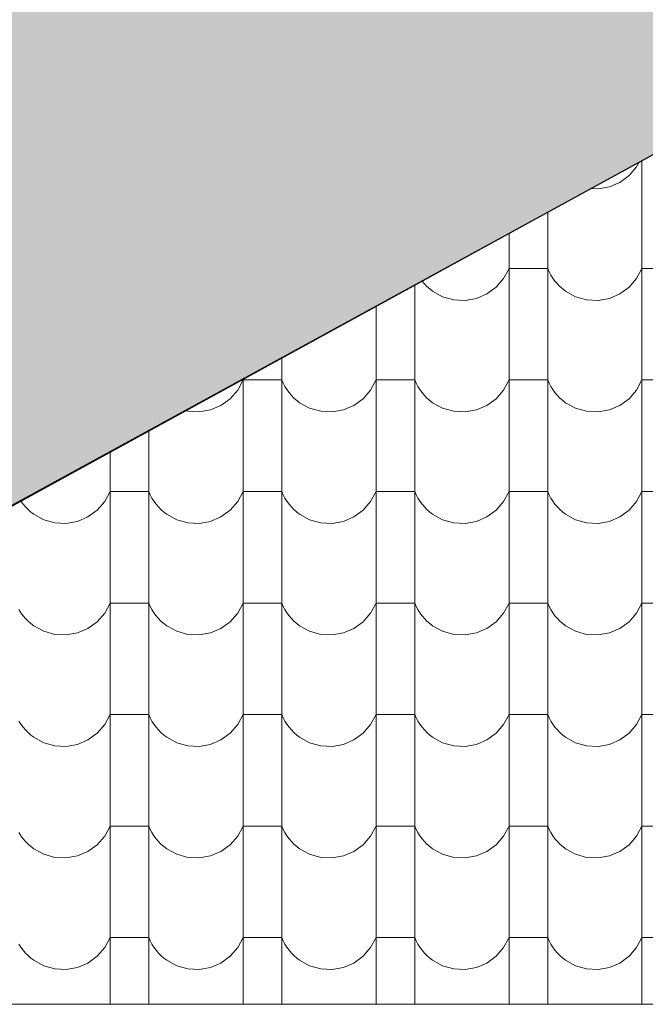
# Model space of a CAD drawing. Header units: millimetres. Extents: x -61343 to 9939, y -6894 to 7453.
# Tile 93 of 255: x -8039 to -7884, y -5960 to -5716. Entities that reach past the tile are written whole.
import ezdxf

# ---------------------------------------------------------------- set-up
doc = ezdxf.new("R2010")
doc.units = ezdxf.units.MM
doc.header["$MEASUREMENT"] = 0
doc.layers.add('810-G Ogólne', color=7, linetype='Continuous')
doc.layers.add('990-D Import IFC', color=7, linetype='Continuous')

# ---------------------------------------------------------------- blocks, each defined once
blk = doc.blocks.new('*X1834', base_point=(515069.4, 47309.9))
at = {"layer": '990-D Import IFC', "color": 251, "linetype": 'Continuous', "lineweight": 13, "true_color": 0x6a6a6a}
for p, q in [((521919.4, -45362.7), (521938.1, -45341.2)), ((521938.1, -45341.2), (521944.6, -45328.9)), ((521951.4, -45325.2), (521951.4, -45485.1)), ((521896.5, -45379.4), (521919.4, -45362.7)), ((521842.4, -45395.5), (521870.4, -45390.5)), ((521870.4, -45390.5), (521896.5, -45379.4)), ((521824.6, -45394.6), (521842.4, -45395.5)), ((521717.5, -45453.2), (521717.5, -45485.1)), ((521717.5, -45485.1), (521717.5, -45762.1)), ((521951.4, -45485.1), (521951.4, -45762.1)), ((521621.4, -45505.8), (521621.4, -45762.1)), ((521608.1, -45618.2), (521621.4, -45593.2)), ((521669.4, -45593.2), (521621.4, -45593.2)), ((521717.5, -45593.2), (521669.4, -45593.2)), ((521717.5, -45593.2), (521721.1, -45601.5)), ((521721.1, -45601.5), (521725.4, -45609.6)), ((521725.4, -45609.6), (521730.2, -45617.3)), ((521938.1, -45618.2), (521951.4, -45593.2)), ((521999.4, -45593.2), (521951.4, -45593.2)), ((521387.5, -45633.9), (521387.5, -45762.1)), ((521405.2, -45624.2), (521405.5, -45624.7)), ((521405.5, -45624.7), (521411.4, -45631.6)), ((521411.4, -45631.6), (521417.8, -45638.1)), ((521589.4, -45639.7), (521608.1, -45618.2)), ((521730.2, -45617.3), (521735.5, -45624.7)), ((521735.5, -45624.7), (521741.4, -45631.6)), ((521741.4, -45631.6), (521747.8, -45638.1)), ((521919.4, -45639.7), (521938.1, -45618.2)), ((521417.8, -45638.1), (521424.6, -45644.2)), ((521424.6, -45644.2), (521431.9, -45649.7)), ((521431.9, -45649.7), (521456.7, -45663.4)), ((521540.4, -45667.5), (521566.5, -45656.4)), ((521566.5, -45656.4), (521589.4, -45639.7)), ((521747.8, -45638.1), (521754.6, -45644.2)), ((521754.6, -45644.2), (521761.9, -45649.7)), ((521761.9, -45649.7), (521786.7, -45663.4)), ((521870.4, -45667.5), (521896.5, -45656.4)), ((521896.5, -45656.4), (521919.4, -45639.7)), ((521456.7, -45663.4), (521484.1, -45671.1)), ((521484.1, -45671.1), (521512.4, -45672.5)), ((521512.4, -45672.5), (521540.4, -45667.5)), ((521786.7, -45663.4), (521814.1, -45671.1)), ((521814.1, -45671.1), (521842.4, -45672.5)), ((521842.4, -45672.5), (521870.4, -45667.5)), ((521291.4, -45686.5), (521291.4, -45762.1)), ((521291.4, -45762.1), (521291.4, -46039.1)), ((521387.5, -45762.1), (521387.5, -46039.1)), ((521621.4, -45762.1), (521621.4, -46039.1)), ((521717.5, -45762.1), (521717.5, -46039.1)), ((521951.4, -45762.1), (521951.4, -46039.1)), ((521057.5, -45814.6), (521057.5, -46039.1)), ((520948.1, -45895.2), (520961.4, -45870.2)), ((520961.4, -45867.2), (520961.4, -46039.1)), ((521009.4, -45870.2), (520961.4, -45870.2)), ((521057.5, -45870.2), (521009.4, -45870.2)), ((521057.5, -45870.2), (521061.1, -45878.5)), ((521061.1, -45878.5), (521065.4, -45886.6)), ((521278.1, -45895.2), (521291.4, -45870.2)), ((521339.4, -45870.2), (521291.4, -45870.2)), ((521387.5, -45870.2), (521339.4, -45870.2)), ((521387.5, -45870.2), (521391.1, -45878.5)), ((521391.1, -45878.5), (521395.4, -45886.6)), ((521608.1, -45895.2), (521621.4, -45870.2)), ((521669.4, -45870.2), (521621.4, -45870.2)), ((521717.5, -45870.2), (521669.4, -45870.2)), ((521717.5, -45870.2), (521721.1, -45878.5)), ((521721.1, -45878.5), (521725.4, -45886.6)), ((521938.1, -45895.2), (521951.4, -45870.2)), ((521999.4, -45870.2), (521951.4, -45870.2)), ((520929.4, -45916.7), (520948.1, -45895.2)), ((521065.4, -45886.6), (521070.2, -45894.3)), ((521070.2, -45894.3), (521075.5, -45901.7)), ((521075.5, -45901.7), (521081.4, -45908.6)), ((521259.4, -45916.7), (521278.1, -45895.2)), ((521395.4, -45886.6), (521400.2, -45894.3)), ((521400.2, -45894.3), (521405.5, -45901.7)), ((521405.5, -45901.7), (521411.4, -45908.6)), ((521589.4, -45916.7), (521608.1, -45895.2)), ((521725.4, -45886.6), (521730.2, -45894.3)), ((521730.2, -45894.3), (521735.5, -45901.7)), ((521735.5, -45901.7), (521741.4, -45908.6)), ((521919.4, -45916.7), (521938.1, -45895.2)), ((520906.5, -45933.4), (520929.4, -45916.7)), ((521081.4, -45908.6), (521087.8, -45915.1)), ((521087.8, -45915.1), (521094.6, -45921.2)), ((521094.6, -45921.2), (521101.9, -45926.7)), ((521101.9, -45926.7), (521126.7, -45940.4)), ((521236.5, -45933.4), (521259.4, -45916.7)), ((521411.4, -45908.6), (521417.8, -45915.1)), ((521417.8, -45915.1), (521424.6, -45921.2)), ((521424.6, -45921.2), (521431.9, -45926.7)), ((521431.9, -45926.7), (521456.7, -45940.4)), ((521566.5, -45933.4), (521589.4, -45916.7)), ((521741.4, -45908.6), (521747.8, -45915.1)), ((521747.8, -45915.1), (521754.6, -45921.2)), ((521754.6, -45921.2), (521761.9, -45926.7)), ((521761.9, -45926.7), (521786.7, -45940.4)), ((521896.5, -45933.4), (521919.4, -45916.7)), ((520817.2, -45946.1), (520824.1, -45948.1)), ((520824.1, -45948.1), (520852.4, -45949.5)), ((520852.4, -45949.5), (520880.4, -45944.5)), ((520880.4, -45944.5), (520906.5, -45933.4)), ((521126.7, -45940.4), (521154.1, -45948.1)), ((521154.1, -45948.1), (521182.4, -45949.5)), ((521182.4, -45949.5), (521210.4, -45944.5)), ((521210.4, -45944.5), (521236.5, -45933.4)), ((521456.7, -45940.4), (521484.1, -45948.1)), ((521484.1, -45948.1), (521512.4, -45949.5)), ((521512.4, -45949.5), (521540.4, -45944.5)), ((521540.4, -45944.5), (521566.5, -45933.4)), ((521786.7, -45940.4), (521814.1, -45948.1)), ((521814.1, -45948.1), (521842.4, -45949.5)), ((521842.4, -45949.5), (521870.4, -45944.5)), ((521870.4, -45944.5), (521896.5, -45933.4)), ((520727.5, -45995.3), (520727.5, -46039.1)), ((520631.4, -46047.9), (520631.4, -46316.1)), ((520727.5, -46039.1), (520727.5, -46316.1)), ((520961.4, -46039.1), (520961.4, -46316.1)), ((521057.5, -46039.1), (521057.5, -46316.1)), ((521291.4, -46039.1), (521291.4, -46316.1)), ((521387.5, -46039.1), (521387.5, -46316.1)), ((521621.4, -46039.1), (521621.4, -46316.1)), ((521717.5, -46039.1), (521717.5, -46316.1)), ((521951.4, -46039.1), (521951.4, -46316.1)), ((520618.1, -46172.2), (520631.4, -46147.2)), ((520679.4, -46147.2), (520631.4, -46147.2)), ((520727.5, -46147.2), (520679.4, -46147.2)), ((520727.5, -46147.2), (520731.1, -46155.5)), ((520948.1, -46172.2), (520961.4, -46147.2)), ((521009.4, -46147.2), (520961.4, -46147.2)), ((521057.5, -46147.2), (521009.4, -46147.2)), ((521057.5, -46147.2), (521061.1, -46155.5)), ((521278.1, -46172.2), (521291.4, -46147.2)), ((521339.4, -46147.2), (521291.4, -46147.2)), ((521387.5, -46147.2), (521339.4, -46147.2)), ((521387.5, -46147.2), (521391.1, -46155.5)), ((521608.1, -46172.2), (521621.4, -46147.2)), ((521669.4, -46147.2), (521621.4, -46147.2)), ((521717.5, -46147.2), (521669.4, -46147.2)), ((521717.5, -46147.2), (521721.1, -46155.5)), ((521938.1, -46172.2), (521951.4, -46147.2)), ((521999.4, -46147.2), (521951.4, -46147.2)), ((520409.1, -46169.6), (520410.2, -46171.3)), ((520410.2, -46171.3), (520415.5, -46178.7)), ((520599.4, -46193.7), (520618.1, -46172.2)), ((520731.1, -46155.5), (520735.4, -46163.6)), ((520735.4, -46163.6), (520740.2, -46171.3)), ((520740.2, -46171.3), (520745.5, -46178.7)), ((520929.4, -46193.7), (520948.1, -46172.2)), ((521061.1, -46155.5), (521065.4, -46163.6)), ((521065.4, -46163.6), (521070.2, -46171.3)), ((521070.2, -46171.3), (521075.5, -46178.7)), ((521259.4, -46193.7), (521278.1, -46172.2)), ((521391.1, -46155.5), (521395.4, -46163.6)), ((521395.4, -46163.6), (521400.2, -46171.3)), ((521400.2, -46171.3), (521405.5, -46178.7)), ((521589.4, -46193.7), (521608.1, -46172.2)), ((521721.1, -46155.5), (521725.4, -46163.6)), ((521725.4, -46163.6), (521730.2, -46171.3)), ((521730.2, -46171.3), (521735.5, -46178.7)), ((521919.4, -46193.7), (521938.1, -46172.2)), ((520415.5, -46178.7), (520421.4, -46185.6)), ((520421.4, -46185.6), (520427.8, -46192.1)), ((520427.8, -46192.1), (520434.6, -46198.2)), ((520576.5, -46210.4), (520599.4, -46193.7)), ((520745.5, -46178.7), (520751.4, -46185.6)), ((520751.4, -46185.6), (520757.8, -46192.1)), ((520757.8, -46192.1), (520764.6, -46198.2)), ((520906.5, -46210.4), (520929.4, -46193.7)), ((521075.5, -46178.7), (521081.4, -46185.6)), ((521081.4, -46185.6), (521087.8, -46192.1)), ((521087.8, -46192.1), (521094.6, -46198.2)), ((521236.5, -46210.4), (521259.4, -46193.7)), ((521405.5, -46178.7), (521411.4, -46185.6)), ((521411.4, -46185.6), (521417.8, -46192.1)), ((521417.8, -46192.1), (521424.6, -46198.2)), ((521566.5, -46210.4), (521589.4, -46193.7)), ((521735.5, -46178.7), (521741.4, -46185.6)), ((521741.4, -46185.6), (521747.8, -46192.1)), ((521747.8, -46192.1), (521754.6, -46198.2)), ((521896.5, -46210.4), (521919.4, -46193.7)), ((520434.6, -46198.2), (520441.9, -46203.7)), ((520441.9, -46203.7), (520466.7, -46217.4)), ((520466.7, -46217.4), (520494.1, -46225.1)), ((520522.4, -46226.5), (520550.4, -46221.5)), ((520550.4, -46221.5), (520576.5, -46210.4)), ((520764.6, -46198.2), (520771.9, -46203.7)), ((520771.9, -46203.7), (520796.7, -46217.4)), ((520796.7, -46217.4), (520824.1, -46225.1)), ((520852.4, -46226.5), (520880.4, -46221.5)), ((520880.4, -46221.5), (520906.5, -46210.4)), ((521094.6, -46198.2), (521101.9, -46203.7)), ((521101.9, -46203.7), (521126.7, -46217.4)), ((521126.7, -46217.4), (521154.1, -46225.1)), ((521182.4, -46226.5), (521210.4, -46221.5)), ((521210.4, -46221.5), (521236.5, -46210.4)), ((521424.6, -46198.2), (521431.9, -46203.7)), ((521431.9, -46203.7), (521456.7, -46217.4)), ((521456.7, -46217.4), (521484.1, -46225.1)), ((521512.4, -46226.5), (521540.4, -46221.5)), ((521540.4, -46221.5), (521566.5, -46210.4)), ((521754.6, -46198.2), (521761.9, -46203.7)), ((521761.9, -46203.7), (521786.7, -46217.4)), ((521786.7, -46217.4), (521814.1, -46225.1)), ((521842.4, -46226.5), (521870.4, -46221.5)), ((521870.4, -46221.5), (521896.5, -46210.4)), ((520494.1, -46225.1), (520522.4, -46226.5)), ((520824.1, -46225.1), (520852.4, -46226.5)), ((521154.1, -46225.1), (521182.4, -46226.5)), ((521484.1, -46225.1), (521512.4, -46226.5)), ((521814.1, -46225.1), (521842.4, -46226.5)), ((520631.4, -46316.1), (520631.4, -46593.1)), ((520727.5, -46316.1), (520727.5, -46593.1)), ((520961.4, -46316.1), (520961.4, -46593.1)), ((521057.5, -46316.1), (521057.5, -46593.1)), ((521291.4, -46316.1), (521291.4, -46593.1)), ((521387.5, -46316.1), (521387.5, -46593.1)), ((521621.4, -46316.1), (521621.4, -46593.1)), ((521717.5, -46316.1), (521717.5, -46593.1)), ((521951.4, -46316.1), (521951.4, -46593.1)), ((520405.4, -46440.6), (520410.2, -46448.3)), ((520618.1, -46449.2), (520631.4, -46424.2)), ((520679.4, -46424.2), (520631.4, -46424.2)), ((520727.5, -46424.2), (520679.4, -46424.2)), ((520727.5, -46424.2), (520731.1, -46432.5)), ((520731.1, -46432.5), (520735.4, -46440.6)), ((520735.4, -46440.6), (520740.2, -46448.3)), ((520948.1, -46449.2), (520961.4, -46424.2)), ((521009.4, -46424.2), (520961.4, -46424.2)), ((521057.5, -46424.2), (521009.4, -46424.2)), ((521057.5, -46424.2), (521061.1, -46432.5)), ((521061.1, -46432.5), (521065.4, -46440.6)), ((521065.4, -46440.6), (521070.2, -46448.3)), ((521278.1, -46449.2), (521291.4, -46424.2)), ((521339.4, -46424.2), (521291.4, -46424.2)), ((521387.5, -46424.2), (521339.4, -46424.2)), ((521387.5, -46424.2), (521391.1, -46432.5)), ((521391.1, -46432.5), (521395.4, -46440.6)), ((521395.4, -46440.6), (521400.2, -46448.3)), ((521608.1, -46449.2), (521621.4, -46424.2)), ((521669.4, -46424.2), (521621.4, -46424.2)), ((521717.5, -46424.2), (521669.4, -46424.2)), ((521717.5, -46424.2), (521721.1, -46432.5)), ((521721.1, -46432.5), (521725.4, -46440.6)), ((521725.4, -46440.6), (521730.2, -46448.3)), ((521938.1, -46449.2), (521951.4, -46424.2)), ((521999.4, -46424.2), (521951.4, -46424.2)), ((520410.2, -46448.3), (520415.5, -46455.7)), ((520415.5, -46455.7), (520421.4, -46462.6)), ((520421.4, -46462.6), (520427.8, -46469.1)), ((520599.4, -46470.7), (520618.1, -46449.2)), ((520740.2, -46448.3), (520745.5, -46455.7)), ((520745.5, -46455.7), (520751.4, -46462.6)), ((520751.4, -46462.6), (520757.8, -46469.1)), ((520929.4, -46470.7), (520948.1, -46449.2)), ((521070.2, -46448.3), (521075.5, -46455.7)), ((521075.5, -46455.7), (521081.4, -46462.6)), ((521081.4, -46462.6), (521087.8, -46469.1)), ((521259.4, -46470.7), (521278.1, -46449.2)), ((521400.2, -46448.3), (521405.5, -46455.7)), ((521405.5, -46455.7), (521411.4, -46462.6)), ((521411.4, -46462.6), (521417.8, -46469.1)), ((521589.4, -46470.7), (521608.1, -46449.2)), ((521730.2, -46448.3), (521735.5, -46455.7)), ((521735.5, -46455.7), (521741.4, -46462.6)), ((521741.4, -46462.6), (521747.8, -46469.1)), ((521919.4, -46470.7), (521938.1, -46449.2)), ((520427.8, -46469.1), (520434.6, -46475.2)), ((520434.6, -46475.2), (520441.9, -46480.7)), ((520441.9, -46480.7), (520466.7, -46494.4)), ((520550.4, -46498.5), (520576.5, -46487.4)), ((520576.5, -46487.4), (520599.4, -46470.7)), ((520757.8, -46469.1), (520764.6, -46475.2)), ((520764.6, -46475.2), (520771.9, -46480.7)), ((520771.9, -46480.7), (520796.7, -46494.4)), ((520880.4, -46498.5), (520906.5, -46487.4)), ((520906.5, -46487.4), (520929.4, -46470.7)), ((521087.8, -46469.1), (521094.6, -46475.2)), ((521094.6, -46475.2), (521101.9, -46480.7)), ((521101.9, -46480.7), (521126.7, -46494.4)), ((521210.4, -46498.5), (521236.5, -46487.4)), ((521236.5, -46487.4), (521259.4, -46470.7)), ((521417.8, -46469.1), (521424.6, -46475.2)), ((521424.6, -46475.2), (521431.9, -46480.7)), ((521431.9, -46480.7), (521456.7, -46494.4)), ((521540.4, -46498.5), (521566.5, -46487.4)), ((521566.5, -46487.4), (521589.4, -46470.7)), ((521747.8, -46469.1), (521754.6, -46475.2)), ((521754.6, -46475.2), (521761.9, -46480.7)), ((521761.9, -46480.7), (521786.7, -46494.4)), ((521870.4, -46498.5), (521896.5, -46487.4)), ((521896.5, -46487.4), (521919.4, -46470.7)), ((520466.7, -46494.4), (520494.1, -46502.1)), ((520494.1, -46502.1), (520522.4, -46503.5)), ((520522.4, -46503.5), (520550.4, -46498.5)), ((520796.7, -46494.4), (520824.1, -46502.1)), ((520824.1, -46502.1), (520852.4, -46503.5)), ((520852.4, -46503.5), (520880.4, -46498.5)), ((521126.7, -46494.4), (521154.1, -46502.1)), ((521154.1, -46502.1), (521182.4, -46503.5)), ((521182.4, -46503.5), (521210.4, -46498.5)), ((521456.7, -46494.4), (521484.1, -46502.1)), ((521484.1, -46502.1), (521512.4, -46503.5)), ((521512.4, -46503.5), (521540.4, -46498.5)), ((521786.7, -46494.4), (521814.1, -46502.1)), ((521814.1, -46502.1), (521842.4, -46503.5)), ((521842.4, -46503.5), (521870.4, -46498.5)), ((520631.4, -46593.1), (520631.4, -46870.1)), ((520727.5, -46593.1), (520727.5, -46870.1)), ((520961.4, -46593.1), (520961.4, -46870.1)), ((521057.5, -46593.1), (521057.5, -46870.1)), ((521291.4, -46593.1), (521291.4, -46870.1)), ((521387.5, -46593.1), (521387.5, -46870.1)), ((521621.4, -46593.1), (521621.4, -46870.1)), ((521717.5, -46593.1), (521717.5, -46870.1)), ((521951.4, -46593.1), (521951.4, -46870.1)), ((520618.1, -46726.2), (520631.4, -46701.2)), ((520679.4, -46701.2), (520631.4, -46701.2)), ((520727.5, -46701.2), (520679.4, -46701.2)), ((520727.5, -46701.2), (520731.1, -46709.5)), ((520731.1, -46709.5), (520735.4, -46717.6)), ((520948.1, -46726.2), (520961.4, -46701.2)), ((521009.4, -46701.2), (520961.4, -46701.2)), ((521057.5, -46701.2), (521009.4, -46701.2)), ((521057.5, -46701.2), (521061.1, -46709.5)), ((521061.1, -46709.5), (521065.4, -46717.6)), ((521278.1, -46726.2), (521291.4, -46701.2)), ((521339.4, -46701.2), (521291.4, -46701.2)), ((521387.5, -46701.2), (521339.4, -46701.2)), ((521387.5, -46701.2), (521391.1, -46709.5)), ((521391.1, -46709.5), (521395.4, -46717.6)), ((521608.1, -46726.2), (521621.4, -46701.2)), ((521669.4, -46701.2), (521621.4, -46701.2)), ((521717.5, -46701.2), (521669.4, -46701.2)), ((521717.5, -46701.2), (521721.1, -46709.5)), ((521721.1, -46709.5), (521725.4, -46717.6)), ((521938.1, -46726.2), (521951.4, -46701.2)), ((521999.4, -46701.2), (521951.4, -46701.2)), ((520405.4, -46717.6), (520410.2, -46725.3)), ((520410.2, -46725.3), (520415.5, -46732.7)), ((520415.5, -46732.7), (520421.4, -46739.6)), ((520599.4, -46747.7), (520618.1, -46726.2)), ((520735.4, -46717.6), (520740.2, -46725.3)), ((520740.2, -46725.3), (520745.5, -46732.7)), ((520745.5, -46732.7), (520751.4, -46739.6)), ((520929.4, -46747.7), (520948.1, -46726.2)), ((521065.4, -46717.6), (521070.2, -46725.3)), ((521070.2, -46725.3), (521075.5, -46732.7)), ((521075.5, -46732.7), (521081.4, -46739.6)), ((521259.4, -46747.7), (521278.1, -46726.2)), ((521395.4, -46717.6), (521400.2, -46725.3)), ((521400.2, -46725.3), (521405.5, -46732.7)), ((521405.5, -46732.7), (521411.4, -46739.6)), ((521589.4, -46747.7), (521608.1, -46726.2)), ((521725.4, -46717.6), (521730.2, -46725.3)), ((521730.2, -46725.3), (521735.5, -46732.7)), ((521735.5, -46732.7), (521741.4, -46739.6)), ((521919.4, -46747.7), (521938.1, -46726.2)), ((520421.4, -46739.6), (520427.8, -46746.1)), ((520427.8, -46746.1), (520434.6, -46752.2)), ((520434.6, -46752.2), (520441.9, -46757.7)), ((520441.9, -46757.7), (520466.7, -46771.4)), ((520576.5, -46764.4), (520599.4, -46747.7)), ((520751.4, -46739.6), (520757.8, -46746.1)), ((520757.8, -46746.1), (520764.6, -46752.2)), ((520764.6, -46752.2), (520771.9, -46757.7)), ((520771.9, -46757.7), (520796.7, -46771.4)), ((520906.5, -46764.4), (520929.4, -46747.7)), ((521081.4, -46739.6), (521087.8, -46746.1)), ((521087.8, -46746.1), (521094.6, -46752.2)), ((521094.6, -46752.2), (521101.9, -46757.7)), ((521101.9, -46757.7), (521126.7, -46771.4)), ((521236.5, -46764.4), (521259.4, -46747.7)), ((521411.4, -46739.6), (521417.8, -46746.1)), ((521417.8, -46746.1), (521424.6, -46752.2)), ((521424.6, -46752.2), (521431.9, -46757.7)), ((521431.9, -46757.7), (521456.7, -46771.4)), ((521566.5, -46764.4), (521589.4, -46747.7)), ((521741.4, -46739.6), (521747.8, -46746.1)), ((521747.8, -46746.1), (521754.6, -46752.2)), ((521754.6, -46752.2), (521761.9, -46757.7)), ((521761.9, -46757.7), (521786.7, -46771.4)), ((521896.5, -46764.4), (521919.4, -46747.7)), ((520466.7, -46771.4), (520494.1, -46779.1)), ((520494.1, -46779.1), (520522.4, -46780.5)), ((520522.4, -46780.5), (520550.4, -46775.5)), ((520550.4, -46775.5), (520576.5, -46764.4)), ((520796.7, -46771.4), (520824.1, -46779.1)), ((520824.1, -46779.1), (520852.4, -46780.5)), ((520852.4, -46780.5), (520880.4, -46775.5)), ((520880.4, -46775.5), (520906.5, -46764.4)), ((521126.7, -46771.4), (521154.1, -46779.1)), ((521154.1, -46779.1), (521182.4, -46780.5)), ((521182.4, -46780.5), (521210.4, -46775.5)), ((521210.4, -46775.5), (521236.5, -46764.4)), ((521456.7, -46771.4), (521484.1, -46779.1)), ((521484.1, -46779.1), (521512.4, -46780.5)), ((521512.4, -46780.5), (521540.4, -46775.5)), ((521540.4, -46775.5), (521566.5, -46764.4)), ((521786.7, -46771.4), (521814.1, -46779.1)), ((521814.1, -46779.1), (521842.4, -46780.5)), ((521842.4, -46780.5), (521870.4, -46775.5)), ((521870.4, -46775.5), (521896.5, -46764.4)), ((520631.4, -46870.1), (520631.4, -47147.1)), ((520727.5, -46870.1), (520727.5, -47147.1)), ((520961.4, -46870.1), (520961.4, -47147.1)), ((521057.5, -46870.1), (521057.5, -47147.1)), ((521291.4, -46870.1), (521291.4, -47147.1)), ((521387.5, -46870.1), (521387.5, -47147.1)), ((521621.4, -46870.1), (521621.4, -47147.1)), ((521717.5, -46870.1), (521717.5, -47147.1)), ((521951.4, -46870.1), (521951.4, -47147.1)), ((520618.1, -47003.2), (520631.4, -46978.2)), ((520679.4, -46978.2), (520631.4, -46978.2)), ((520727.5, -46978.2), (520679.4, -46978.2)), ((520727.5, -46978.2), (520731.1, -46986.5)), ((520948.1, -47003.2), (520961.4, -46978.2)), ((521009.4, -46978.2), (520961.4, -46978.2)), ((521057.5, -46978.2), (521009.4, -46978.2)), ((521057.5, -46978.2), (521061.1, -46986.5)), ((521278.1, -47003.2), (521291.4, -46978.2)), ((521339.4, -46978.2), (521291.4, -46978.2)), ((521387.5, -46978.2), (521339.4, -46978.2)), ((521387.5, -46978.2), (521391.1, -46986.5)), ((521608.1, -47003.2), (521621.4, -46978.2)), ((521669.4, -46978.2), (521621.4, -46978.2)), ((521717.5, -46978.2), (521669.4, -46978.2)), ((521717.5, -46978.2), (521721.1, -46986.5)), ((521938.1, -47003.2), (521951.4, -46978.2)), ((521999.4, -46978.2), (521951.4, -46978.2)), ((520405.4, -46994.6), (520410.2, -47002.3)), ((520410.2, -47002.3), (520415.5, -47009.7)), ((520599.4, -47024.7), (520618.1, -47003.2)), ((520731.1, -46986.5), (520735.4, -46994.6)), ((520735.4, -46994.6), (520740.2, -47002.3)), ((520740.2, -47002.3), (520745.5, -47009.7)), ((520929.4, -47024.7), (520948.1, -47003.2)), ((521061.1, -46986.5), (521065.4, -46994.6)), ((521065.4, -46994.6), (521070.2, -47002.3)), ((521070.2, -47002.3), (521075.5, -47009.7)), ((521259.4, -47024.7), (521278.1, -47003.2)), ((521391.1, -46986.5), (521395.4, -46994.6)), ((521395.4, -46994.6), (521400.2, -47002.3)), ((521400.2, -47002.3), (521405.5, -47009.7)), ((521589.4, -47024.7), (521608.1, -47003.2)), ((521721.1, -46986.5), (521725.4, -46994.6)), ((521725.4, -46994.6), (521730.2, -47002.3)), ((521730.2, -47002.3), (521735.5, -47009.7)), ((521919.4, -47024.7), (521938.1, -47003.2)), ((520415.5, -47009.7), (520421.4, -47016.6)), ((520421.4, -47016.6), (520427.8, -47023.1)), ((520427.8, -47023.1), (520434.6, -47029.2)), ((520434.6, -47029.2), (520441.9, -47034.7)), ((520576.5, -47041.4), (520599.4, -47024.7)), ((520745.5, -47009.7), (520751.4, -47016.6)), ((520751.4, -47016.6), (520757.8, -47023.1)), ((520757.8, -47023.1), (520764.6, -47029.2)), ((520764.6, -47029.2), (520771.9, -47034.7)), ((520906.5, -47041.4), (520929.4, -47024.7)), ((521075.5, -47009.7), (521081.4, -47016.6)), ((521081.4, -47016.6), (521087.8, -47023.1)), ((521087.8, -47023.1), (521094.6, -47029.2)), ((521094.6, -47029.2), (521101.9, -47034.7)), ((521236.5, -47041.4), (521259.4, -47024.7)), ((521405.5, -47009.7), (521411.4, -47016.6)), ((521411.4, -47016.6), (521417.8, -47023.1)), ((521417.8, -47023.1), (521424.6, -47029.2)), ((521424.6, -47029.2), (521431.9, -47034.7)), ((521566.5, -47041.4), (521589.4, -47024.7)), ((521735.5, -47009.7), (521741.4, -47016.6)), ((521741.4, -47016.6), (521747.8, -47023.1)), ((521747.8, -47023.1), (521754.6, -47029.2)), ((521754.6, -47029.2), (521761.9, -47034.7)), ((521896.5, -47041.4), (521919.4, -47024.7)), ((520441.9, -47034.7), (520466.7, -47048.4)), ((520466.7, -47048.4), (520494.1, -47056.1)), ((520522.4, -47057.5), (520550.4, -47052.5)), ((520550.4, -47052.5), (520576.5, -47041.4)), ((520771.9, -47034.7), (520796.7, -47048.4)), ((520796.7, -47048.4), (520824.1, -47056.1)), ((520852.4, -47057.5), (520880.4, -47052.5)), ((520880.4, -47052.5), (520906.5, -47041.4)), ((521101.9, -47034.7), (521126.7, -47048.4)), ((521126.7, -47048.4), (521154.1, -47056.1)), ((521182.4, -47057.5), (521210.4, -47052.5)), ((521210.4, -47052.5), (521236.5, -47041.4)), ((521431.9, -47034.7), (521456.7, -47048.4)), ((521456.7, -47048.4), (521484.1, -47056.1)), ((521512.4, -47057.5), (521540.4, -47052.5)), ((521540.4, -47052.5), (521566.5, -47041.4)), ((521761.9, -47034.7), (521786.7, -47048.4)), ((521786.7, -47048.4), (521814.1, -47056.1)), ((521842.4, -47057.5), (521870.4, -47052.5)), ((521870.4, -47052.5), (521896.5, -47041.4)), ((520494.1, -47056.1), (520522.4, -47057.5)), ((520824.1, -47056.1), (520852.4, -47057.5)), ((521154.1, -47056.1), (521182.4, -47057.5)), ((521484.1, -47056.1), (521512.4, -47057.5)), ((521814.1, -47056.1), (521842.4, -47057.5)), ((520631.4, -47147.1), (520631.4, -47421)), ((520727.5, -47147.1), (520727.5, -47421)), ((520961.4, -47147.1), (520961.4, -47421)), ((521057.5, -47147.1), (521057.5, -47421)), ((521291.4, -47147.1), (521291.4, -47421)), ((521387.5, -47147.1), (521387.5, -47421)), ((521621.4, -47147.1), (521621.4, -47421)), ((521717.5, -47147.1), (521717.5, -47421)), ((521951.4, -47147.1), (521951.4, -47421)), ((520405.4, -47271.6), (520410.2, -47279.3)), ((520618.1, -47280.2), (520631.4, -47255.2)), ((520679.4, -47255.2), (520631.4, -47255.2)), ((520727.5, -47255.2), (520679.4, -47255.2)), ((520727.5, -47255.2), (520731.1, -47263.5)), ((520731.1, -47263.5), (520735.4, -47271.6)), ((520735.4, -47271.6), (520740.2, -47279.3)), ((520948.1, -47280.2), (520961.4, -47255.2)), ((521009.4, -47255.2), (520961.4, -47255.2)), ((521057.5, -47255.2), (521009.4, -47255.2)), ((521057.5, -47255.2), (521061.1, -47263.5)), ((521061.1, -47263.5), (521065.4, -47271.6)), ((521065.4, -47271.6), (521070.2, -47279.3)), ((521278.1, -47280.2), (521291.4, -47255.2)), ((521339.4, -47255.2), (521291.4, -47255.2)), ((521387.5, -47255.2), (521339.4, -47255.2)), ((521387.5, -47255.2), (521391.1, -47263.5)), ((521391.1, -47263.5), (521395.4, -47271.6)), ((521395.4, -47271.6), (521400.2, -47279.3)), ((521608.1, -47280.2), (521621.4, -47255.2)), ((521669.4, -47255.2), (521621.4, -47255.2)), ((521717.5, -47255.2), (521669.4, -47255.2)), ((521717.5, -47255.2), (521721.1, -47263.5)), ((521721.1, -47263.5), (521725.4, -47271.6)), ((521725.4, -47271.6), (521730.2, -47279.3)), ((521938.1, -47280.2), (521951.4, -47255.2)), ((521999.4, -47255.2), (521951.4, -47255.2)), ((520410.2, -47279.3), (520415.5, -47286.7)), ((520415.5, -47286.7), (520421.4, -47293.6)), ((520421.4, -47293.6), (520427.8, -47300.1)), ((520599.4, -47301.7), (520618.1, -47280.2)), ((520740.2, -47279.3), (520745.5, -47286.7)), ((520745.5, -47286.7), (520751.4, -47293.6)), ((520751.4, -47293.6), (520757.8, -47300.1)), ((520929.4, -47301.7), (520948.1, -47280.2)), ((521070.2, -47279.3), (521075.5, -47286.7)), ((521075.5, -47286.7), (521081.4, -47293.6)), ((521081.4, -47293.6), (521087.8, -47300.1)), ((521259.4, -47301.7), (521278.1, -47280.2)), ((521400.2, -47279.3), (521405.5, -47286.7)), ((521405.5, -47286.7), (521411.4, -47293.6)), ((521411.4, -47293.6), (521417.8, -47300.1)), ((521589.4, -47301.7), (521608.1, -47280.2)), ((521730.2, -47279.3), (521735.5, -47286.7)), ((521735.5, -47286.7), (521741.4, -47293.6)), ((521741.4, -47293.6), (521747.8, -47300.1)), ((521919.4, -47301.7), (521938.1, -47280.2)), ((520427.8, -47300.1), (520434.6, -47306.2)), ((520434.6, -47306.2), (520441.9, -47311.7)), ((520441.9, -47311.7), (520466.7, -47325.4)), ((520550.4, -47329.5), (520576.5, -47318.4)), ((520576.5, -47318.4), (520599.4, -47301.7)), ((520757.8, -47300.1), (520764.6, -47306.2)), ((520764.6, -47306.2), (520771.9, -47311.7)), ((520771.9, -47311.7), (520796.7, -47325.4)), ((520880.4, -47329.5), (520906.5, -47318.4)), ((520906.5, -47318.4), (520929.4, -47301.7)), ((521087.8, -47300.1), (521094.6, -47306.2)), ((521094.6, -47306.2), (521101.9, -47311.7)), ((521101.9, -47311.7), (521126.7, -47325.4)), ((521210.4, -47329.5), (521236.5, -47318.4)), ((521236.5, -47318.4), (521259.4, -47301.7)), ((521417.8, -47300.1), (521424.6, -47306.2)), ((521424.6, -47306.2), (521431.9, -47311.7)), ((521431.9, -47311.7), (521456.7, -47325.4)), ((521540.4, -47329.5), (521566.5, -47318.4)), ((521566.5, -47318.4), (521589.4, -47301.7)), ((521747.8, -47300.1), (521754.6, -47306.2)), ((521754.6, -47306.2), (521761.9, -47311.7)), ((521761.9, -47311.7), (521786.7, -47325.4)), ((521870.4, -47329.5), (521896.5, -47318.4)), ((521896.5, -47318.4), (521919.4, -47301.7)), ((520466.7, -47325.4), (520494.1, -47333.1)), ((520494.1, -47333.1), (520522.4, -47334.5)), ((520522.4, -47334.5), (520550.4, -47329.5)), ((520796.7, -47325.4), (520824.1, -47333.1)), ((520824.1, -47333.1), (520852.4, -47334.5)), ((520852.4, -47334.5), (520880.4, -47329.5)), ((521126.7, -47325.4), (521154.1, -47333.1)), ((521154.1, -47333.1), (521182.4, -47334.5)), ((521182.4, -47334.5), (521210.4, -47329.5)), ((521456.7, -47325.4), (521484.1, -47333.1)), ((521484.1, -47333.1), (521512.4, -47334.5)), ((521512.4, -47334.5), (521540.4, -47329.5)), ((521786.7, -47325.4), (521814.1, -47333.1)), ((521814.1, -47333.1), (521842.4, -47334.5)), ((521842.4, -47334.5), (521870.4, -47329.5))]:
    blk.add_line(p, q, dxfattribs=at)
blk = doc.blocks.new('Wypełnienie_17_3', base_point=(515069.4, 47309.9))
at = {"layer": '990-D Import IFC', "color": 251, "linetype": 'Continuous', "lineweight": 13, "true_color": 0x6a6a6a}
blk.add_blockref('*X1834', (515069.4, 47309.9), dxfattribs=at)

msp = doc.modelspace()

# ---------------------------------------------------------------- hatches: boundary and pattern name
at = {"layer": '990-D Import IFC', "linetype": 'Continuous', "lineweight": 5, "true_color": 0xf0ede3}
msp.add_hatch(color=7, dxfattribs=at).paths.add_polyline_path([(-8217.598, -5484.404), (-8217.598, -5493.991), (-8178.89, -5505.786), (-8178.89, -5893.57), (-8194.318, -5908.998), (-8202.803, -5900.512), (-8191.173, -5888.882), (-8191.173, -5514.902), (-8217.598, -5506.849), (-8217.598, -5933.559), (-7846.083, -5729.621), (-7473.598, -5933.559), (-7424.568, -5960.404), (-7412.568, -5960.404), (-7414.986, -5968.817), (-7424.568, -5972.404), (-7424.568, -5982.404), (-7389.534, -5982.404), (-7389.534, -5457.404), (-7473.598, -5457.404), (-7473.598, -5484.404)])

# ---------------------------------------------------------------- linework, layer by layer
at = {"layer": '810-G Ogólne', "color": 7, "linetype": 'Continuous', "lineweight": 25}
msp.add_line((-8267.598, -5960.404), (-7846.083, -5729.621), dxfattribs=at)
at = {"layer": '990-D Import IFC', "color": 7, "linetype": 'Continuous', "lineweight": 13}
for points in [[(-8217.598, -5484.404), (-7473.598, -5484.404), (-7473.598, -5457.404), (-7389.534, -5457.404), (-7389.534, -5982.404), (-7424.568, -5982.404), (-7424.568, -5972.404), (-7414.986, -5968.817), (-7412.568, -5960.404), (-7424.568, -5960.404), (-7473.598, -5933.559), (-7846.083, -5729.621), (-8217.598, -5933.559), (-8217.598, -5506.849), (-8191.173, -5514.902), (-8191.173, -5888.882), (-8202.803, -5900.512), (-8194.318, -5908.998), (-8178.89, -5893.57), (-8178.89, -5505.786), (-8217.598, -5493.991)], [(-7846.083, -5729.621), (-8267.598, -5960.404), (-7424.568, -5960.404)]]:
    msp.add_lwpolyline(points, close=True, dxfattribs=at)

# ---------------------------------------------------------------- block references
at = {"layer": '990-D Import IFC', "color": 251, "linetype": 'Continuous', "lineweight": 13, "true_color": 0x6a6a6a, "xscale": 0.1, "yscale": 0.1, "zscale": 0.1}
msp.add_blockref('Wypełnienie_17_3', (-8573.008, 3512.683), dxfattribs=at)

doc.saveas('drawing.dxf')
